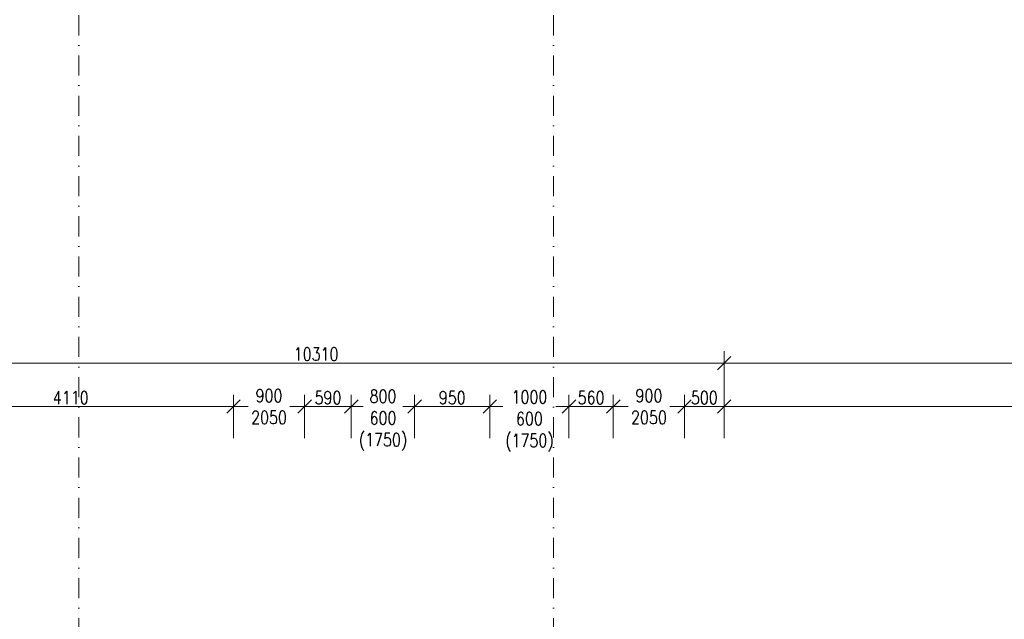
# Model space of a CAD drawing. Header units: millimetres. Extents: x -485339 to 286898, y -1189934 to 1602269.
# Tile 87 of 230: x -68625 to -56185, y -1015237 to -1007658. Entities that reach past the tile are written whole.
import ezdxf

# ---------------------------------------------------------------- set-up
doc = ezdxf.new("R2010")
doc.units = ezdxf.units.MM
doc.header["$LTSCALE"] = 10
doc.linetypes.add('DASHDOT', pattern=[25.4, 12.7, -6.35, 0, -6.35])
doc.layers.get('Defpoints').update_dxf_attribs({"lineweight": 0})
doc.layers.add('St_kóty', color=132, linetype='Continuous', lineweight=18)
doc.layers.add('St_čáry_osy', color=250, linetype='DASHDOT', lineweight=18)
doc.styles.get("Standard").update_dxf_attribs({"font": 'simplex.shx', "width": 0.8})
doc.dimstyles.new('stavebníM100', dxfattribs={"dimtxt": 165, "dimasz": 170, "dimexe": 150, "dimexo": 100, "dimgap": 30, "dimtad": 1, "dimdec": 0, "dimtxsty": 'Standard', "dimblk": 'OBLIQUE', "dimcen": -2.5, "dimdle": 150, "dimclrd": 256, "dimclre": 256, "dimclrt": 256, "dimadec": 4, "dimazin": 0, "dimtfac": 1, "dimtdec": 0, "dimtmove": 2, "dimatfit": 3, "dimldrblk": 'OBLIQUE', "dimfxl": 400, "dimfxlon": 1, "dimlwd": -1, "dimlwe": -1, "dimarcsym": 0})

# ---------------------------------------------------------------- blocks, each defined once
blk = doc.blocks.new('_OBLIQUE')
at = {"color": 0, "linetype": 'ByBlock'}
blk.add_line((-0.5, -0.5), (0.5, 0.5), dxfattribs=at)
blk = doc.blocks.new('*D5771')
at = {"layer": 'Defpoints', "color": 0}
for p in [(-43625, -992923), (-40393, -992923), (-59739, -1042046)]:
    blk.add_point(p, dxfattribs=at)
at = {"layer": 'St_kóty'}
for p, q in [((-40393, -1042196), (-40393, -992773)), ((-40793, -992923), (-40243, -992923)), ((-40793, -1042046), (-40243, -1042046))]:
    blk.add_line(p, q, dxfattribs=at)
at = {"layer": 'St_kóty', "linetype": 'ByBlock', "xscale": 170, "yscale": 170, "zscale": 170}
for p, rotation in [((-40393, -992923), 90), ((-40393, -1042046), 270)]:
    blk.add_blockref('_OBLIQUE', p, dxfattribs=dict(at, rotation=rotation))
at = {"layer": 'St_kóty', "insert": (-40506, -1017484), "char_height": 165, "attachment_point": 5, "rotation": 90}
blk.add_mtext('49123', dxfattribs=at)
blk = doc.blocks.new('*D5783')
at = {"layer": 'Defpoints', "color": 0}
for p in [(-43625, -992923), (-59725, -1060478), (-38949, -1060478)]:
    blk.add_point(p, dxfattribs=at)
at = {"layer": 'St_kóty'}
for p, q in [((-38949, -992773), (-38949, -1060628)), ((-39349, -992923), (-38799, -992923)), ((-39349, -1060478), (-38799, -1060478))]:
    blk.add_line(p, q, dxfattribs=at)
at = {"layer": 'St_kóty', "linetype": 'ByBlock', "xscale": 170, "yscale": 170, "zscale": 170}
for p, rotation in [((-38949, -992923), 90), ((-38949, -1060478), 270)]:
    blk.add_blockref('_OBLIQUE', p, dxfattribs=dict(at, rotation=rotation))
at = {"layer": 'St_kóty', "insert": (-39061, -1026700), "char_height": 165, "attachment_point": 5, "rotation": 90}
blk.add_mtext('67555', dxfattribs=at)
blk = doc.blocks.new('*D5910')
at = {"layer": 'Defpoints', "color": 0}
for p in [(-59725, -1011998), (-70035, -1014219), (-59725, -1014219)]:
    blk.add_point(p, dxfattribs=at)
at = {"layer": 'St_kóty'}
for p, q in [((-70035, -1012398), (-70035, -1011848)), ((-59725, -1012398), (-59725, -1011848)), ((-70185, -1011998), (-59575, -1011998))]:
    blk.add_line(p, q, dxfattribs=at)
at = {"layer": 'St_kóty', "linetype": 'ByBlock', "xscale": 170, "yscale": 170, "zscale": 170, "rotation": 180}
blk.add_blockref('_OBLIQUE', (-70035, -1011998), dxfattribs=at)
at = {"layer": 'St_kóty', "linetype": 'ByBlock', "xscale": 170, "yscale": 170, "zscale": 170}
blk.add_blockref('_OBLIQUE', (-59725, -1011998), dxfattribs=at)
at = {"layer": 'St_kóty', "insert": (-64880, -1011885), "char_height": 165, "attachment_point": 5}
blk.add_mtext('10310', dxfattribs=at)
blk = doc.blocks.new('*D5911')
at = {"layer": 'Defpoints', "color": 0}
for p in [(-49035, -1011998), (-59725, -1014219), (-49035, -1015519)]:
    blk.add_point(p, dxfattribs=at)
at = {"layer": 'St_kóty'}
for p, q in [((-59725, -1012398), (-59725, -1011848)), ((-49035, -1012398), (-49035, -1011848)), ((-59875, -1011998), (-48885, -1011998))]:
    blk.add_line(p, q, dxfattribs=at)
at = {"layer": 'St_kóty', "linetype": 'ByBlock', "xscale": 170, "yscale": 170, "zscale": 170, "rotation": 180}
blk.add_blockref('_OBLIQUE', (-59725, -1011998), dxfattribs=at)
at = {"layer": 'St_kóty', "linetype": 'ByBlock', "xscale": 170, "yscale": 170, "zscale": 170}
blk.add_blockref('_OBLIQUE', (-49035, -1011998), dxfattribs=at)
at = {"layer": 'St_kóty', "insert": (-54380, -1011885), "char_height": 165, "attachment_point": 5}
blk.add_mtext('10690', dxfattribs=at)
blk = doc.blocks.new('*D5932')
at = {"layer": 'Defpoints', "color": 0}
for p in [(-65925, -1012548), (-70035, -1015231), (-65925, -1015231)]:
    blk.add_point(p, dxfattribs=at)
at = {"layer": 'St_kóty'}
for p, q in [((-70035, -1012948), (-70035, -1012398)), ((-65925, -1012948), (-65925, -1012398)), ((-70185, -1012548), (-65775, -1012548))]:
    blk.add_line(p, q, dxfattribs=at)
at = {"layer": 'St_kóty', "linetype": 'ByBlock', "xscale": 170, "yscale": 170, "zscale": 170, "rotation": 180}
blk.add_blockref('_OBLIQUE', (-70035, -1012548), dxfattribs=at)
at = {"layer": 'St_kóty', "linetype": 'ByBlock', "xscale": 170, "yscale": 170, "zscale": 170}
blk.add_blockref('_OBLIQUE', (-65925, -1012548), dxfattribs=at)
at = {"layer": 'St_kóty', "insert": (-67980, -1012435), "char_height": 165, "attachment_point": 5}
blk.add_mtext('4110', dxfattribs=at)
blk = doc.blocks.new('*D5933')
at = {"layer": 'Defpoints', "color": 0}
for p in [(-65025, -1012548), (-65925, -1015231), (-65025, -1015231)]:
    blk.add_point(p, dxfattribs=at)
at = {"layer": 'St_kóty'}
for p, q in [((-65925, -1012948), (-65925, -1012398)), ((-65025, -1012948), (-65025, -1012398)), ((-66075, -1012548), (-65737, -1012548)), ((-64875, -1012548), (-65212, -1012548))]:
    blk.add_line(p, q, dxfattribs=at)
at = {"layer": 'St_kóty', "linetype": 'ByBlock', "xscale": 170, "yscale": 170, "zscale": 170, "rotation": 180}
blk.add_blockref('_OBLIQUE', (-65925, -1012548), dxfattribs=at)
at = {"layer": 'St_kóty', "linetype": 'ByBlock', "xscale": 170, "yscale": 170, "zscale": 170}
blk.add_blockref('_OBLIQUE', (-65025, -1012548), dxfattribs=at)
at = {"layer": 'St_kóty', "insert": (-65475, -1012548), "char_height": 165, "attachment_point": 5}
blk.add_mtext('900\\P2050', dxfattribs=at)
blk = doc.blocks.new('*D5934')
at = {"layer": 'Defpoints', "color": 0}
for p in [(-64435, -1012548), (-65025, -1015231), (-64435, -1015231)]:
    blk.add_point(p, dxfattribs=at)
at = {"layer": 'St_kóty'}
for p, q in [((-65025, -1012948), (-65025, -1012398)), ((-64435, -1012948), (-64435, -1012398)), ((-65175, -1012548), (-64285, -1012548))]:
    blk.add_line(p, q, dxfattribs=at)
at = {"layer": 'St_kóty', "linetype": 'ByBlock', "xscale": 170, "yscale": 170, "zscale": 170, "rotation": 180}
blk.add_blockref('_OBLIQUE', (-65025, -1012548), dxfattribs=at)
at = {"layer": 'St_kóty', "linetype": 'ByBlock', "xscale": 170, "yscale": 170, "zscale": 170}
blk.add_blockref('_OBLIQUE', (-64435, -1012548), dxfattribs=at)
at = {"layer": 'St_kóty', "insert": (-64730, -1012435), "char_height": 165, "attachment_point": 5}
blk.add_mtext('590', dxfattribs=at)
blk = doc.blocks.new('*D5935')
at = {"layer": 'Defpoints', "color": 0}
for p in [(-63635, -1012548), (-64435, -1015231), (-63635, -1015231)]:
    blk.add_point(p, dxfattribs=at)
at = {"layer": 'St_kóty'}
for p, q in [((-64435, -1012948), (-64435, -1012398)), ((-63635, -1012948), (-63635, -1012398)), ((-64585, -1012548), (-64370, -1012548)), ((-63485, -1012548), (-63700, -1012548))]:
    blk.add_line(p, q, dxfattribs=at)
at = {"layer": 'St_kóty', "linetype": 'ByBlock', "xscale": 170, "yscale": 170, "zscale": 170, "rotation": 180}
blk.add_blockref('_OBLIQUE', (-64435, -1012548), dxfattribs=at)
at = {"layer": 'St_kóty', "linetype": 'ByBlock', "xscale": 170, "yscale": 170, "zscale": 170}
blk.add_blockref('_OBLIQUE', (-63635, -1012548), dxfattribs=at)
at = {"layer": 'St_kóty', "insert": (-64035, -1012720), "char_height": 165, "attachment_point": 5}
blk.add_mtext('800\\P600\\P(1750)', dxfattribs=at)
blk = doc.blocks.new('*D5936')
at = {"layer": 'Defpoints', "color": 0}
for p in [(-62685, -1012548), (-63635, -1015231), (-62685, -1015231)]:
    blk.add_point(p, dxfattribs=at)
at = {"layer": 'St_kóty'}
for p, q in [((-63635, -1012948), (-63635, -1012398)), ((-62685, -1012948), (-62685, -1012398)), ((-63785, -1012548), (-62535, -1012548))]:
    blk.add_line(p, q, dxfattribs=at)
at = {"layer": 'St_kóty', "linetype": 'ByBlock', "xscale": 170, "yscale": 170, "zscale": 170, "rotation": 180}
blk.add_blockref('_OBLIQUE', (-63635, -1012548), dxfattribs=at)
at = {"layer": 'St_kóty', "linetype": 'ByBlock', "xscale": 170, "yscale": 170, "zscale": 170}
blk.add_blockref('_OBLIQUE', (-62685, -1012548), dxfattribs=at)
at = {"layer": 'St_kóty', "insert": (-63160, -1012435), "char_height": 165, "attachment_point": 5}
blk.add_mtext('950', dxfattribs=at)
blk = doc.blocks.new('*D5937')
at = {"layer": 'Defpoints', "color": 0}
for p in [(-61685, -1012548), (-62685, -1015231), (-61685, -1015231)]:
    blk.add_point(p, dxfattribs=at)
at = {"layer": 'St_kóty'}
for p, q in [((-62685, -1012948), (-62685, -1012398)), ((-61685, -1012948), (-61685, -1012398)), ((-62835, -1012548), (-62520, -1012548)), ((-61535, -1012548), (-61850, -1012548))]:
    blk.add_line(p, q, dxfattribs=at)
at = {"layer": 'St_kóty', "linetype": 'ByBlock', "xscale": 170, "yscale": 170, "zscale": 170, "rotation": 180}
blk.add_blockref('_OBLIQUE', (-62685, -1012548), dxfattribs=at)
at = {"layer": 'St_kóty', "linetype": 'ByBlock', "xscale": 170, "yscale": 170, "zscale": 170}
blk.add_blockref('_OBLIQUE', (-61685, -1012548), dxfattribs=at)
at = {"layer": 'St_kóty', "insert": (-62185, -1012729), "char_height": 165, "attachment_point": 5}
blk.add_mtext('1000\\P600\\P(1750)', dxfattribs=at)
blk = doc.blocks.new('*D5938')
at = {"layer": 'Defpoints', "color": 0}
for p in [(-61125, -1012548), (-61685, -1015231), (-61125, -1015230)]:
    blk.add_point(p, dxfattribs=at)
at = {"layer": 'St_kóty'}
for p, q in [((-61685, -1012948), (-61685, -1012398)), ((-61125, -1012948), (-61125, -1012398)), ((-61835, -1012548), (-60975, -1012548))]:
    blk.add_line(p, q, dxfattribs=at)
at = {"layer": 'St_kóty', "linetype": 'ByBlock', "xscale": 170, "yscale": 170, "zscale": 170, "rotation": 180}
blk.add_blockref('_OBLIQUE', (-61685, -1012548), dxfattribs=at)
at = {"layer": 'St_kóty', "linetype": 'ByBlock', "xscale": 170, "yscale": 170, "zscale": 170}
blk.add_blockref('_OBLIQUE', (-61125, -1012548), dxfattribs=at)
at = {"layer": 'St_kóty', "insert": (-61405, -1012435), "char_height": 165, "attachment_point": 5}
blk.add_mtext('560', dxfattribs=at)
blk = doc.blocks.new('*D5939')
at = {"layer": 'Defpoints', "color": 0}
for p in [(-60225, -1012548), (-61125, -1015230), (-60225, -1015230)]:
    blk.add_point(p, dxfattribs=at)
at = {"layer": 'St_kóty'}
for p, q in [((-61125, -1012948), (-61125, -1012398)), ((-60225, -1012948), (-60225, -1012398)), ((-61275, -1012548), (-60937, -1012548)), ((-60075, -1012548), (-60412, -1012548))]:
    blk.add_line(p, q, dxfattribs=at)
at = {"layer": 'St_kóty', "linetype": 'ByBlock', "xscale": 170, "yscale": 170, "zscale": 170, "rotation": 180}
blk.add_blockref('_OBLIQUE', (-61125, -1012548), dxfattribs=at)
at = {"layer": 'St_kóty', "linetype": 'ByBlock', "xscale": 170, "yscale": 170, "zscale": 170}
blk.add_blockref('_OBLIQUE', (-60225, -1012548), dxfattribs=at)
at = {"layer": 'St_kóty', "insert": (-60675, -1012548), "char_height": 165, "attachment_point": 5}
blk.add_mtext('900\\P2050', dxfattribs=at)
blk = doc.blocks.new('*D5940')
at = {"layer": 'Defpoints', "color": 0}
for p in [(-59725, -1012548), (-60225, -1015230), (-59725, -1015230)]:
    blk.add_point(p, dxfattribs=at)
at = {"layer": 'St_kóty'}
for p, q in [((-60225, -1012948), (-60225, -1012398)), ((-59725, -1012948), (-59725, -1012398)), ((-60375, -1012548), (-59575, -1012548))]:
    blk.add_line(p, q, dxfattribs=at)
at = {"layer": 'St_kóty', "linetype": 'ByBlock', "xscale": 170, "yscale": 170, "zscale": 170, "rotation": 180}
blk.add_blockref('_OBLIQUE', (-60225, -1012548), dxfattribs=at)
at = {"layer": 'St_kóty', "linetype": 'ByBlock', "xscale": 170, "yscale": 170, "zscale": 170}
blk.add_blockref('_OBLIQUE', (-59725, -1012548), dxfattribs=at)
at = {"layer": 'St_kóty', "insert": (-59975, -1012435), "char_height": 165, "attachment_point": 5}
blk.add_mtext('500', dxfattribs=at)
blk = doc.blocks.new('*D5941')
at = {"layer": 'Defpoints', "color": 0}
for p in [(-49035, -1012548), (-59725, -1015230), (-49035, -1016531)]:
    blk.add_point(p, dxfattribs=at)
at = {"layer": 'St_kóty'}
for p, q in [((-59725, -1012948), (-59725, -1012398)), ((-49035, -1012948), (-49035, -1012398)), ((-59875, -1012548), (-48885, -1012548))]:
    blk.add_line(p, q, dxfattribs=at)
at = {"layer": 'St_kóty', "linetype": 'ByBlock', "xscale": 170, "yscale": 170, "zscale": 170, "rotation": 180}
blk.add_blockref('_OBLIQUE', (-59725, -1012548), dxfattribs=at)
at = {"layer": 'St_kóty', "linetype": 'ByBlock', "xscale": 170, "yscale": 170, "zscale": 170}
blk.add_blockref('_OBLIQUE', (-49035, -1012548), dxfattribs=at)
at = {"layer": 'St_kóty', "insert": (-54380, -1012435), "char_height": 165, "attachment_point": 5}
blk.add_mtext('10690', dxfattribs=at)

msp = doc.modelspace()

# ---------------------------------------------------------------- linework, layer by layer
at = {"layer": 'St_čáry_osy', "ltscale": 2}
for points in [[(-67879.9, -1040882.6), (-67879.9, -992785.6)], [(-61879.9, -1040882.6), (-61879.9, -992785.6)]]:
    msp.add_lwpolyline(points, dxfattribs=at)

# ---------------------------------------------------------------- dimensions: what is measured, and where the dimension line sits
at = {"layer": 'St_kóty'}
for base, p1, p2, picture, middle in [((-40393.4, -992922.8), (-59739.4, -1042045.8), (-43625.2, -992922.8), '*D5771', (-40505.9, -1017484.3)), ((-38948.9, -1060477.6), (-43625.2, -992922.8), (-59724.9, -1060477.6), '*D5783', (-39061.4, -1026700.2))]:
    dim = msp.add_linear_dim(base=base, p1=p1, p2=p2, angle=90, dimstyle='stavebníM100', dxfattribs=at)
    dim.commit()
    dim.dimension.update_dxf_attribs({"geometry": picture, "text_midpoint": middle})
for base, p1, p2, picture, middle in [((-59724.9, -1011998), (-70034.9, -1014218.7), (-59724.9, -1014218.7), '*D5910', (-64879.9, -1011885.5)), ((-49034.9, -1011998), (-59724.9, -1014218.7), (-49034.9, -1015518.7), '*D5911', (-54379.9, -1011885.5)), ((-65924.9, -1012548), (-70034.9, -1015231.2), (-65924.9, -1015231.2), '*D5932', (-67979.9, -1012435.5)), ((-64434.9, -1012548), (-65024.9, -1015231.2), (-64434.9, -1015231.2), '*D5934', (-64729.9, -1012435.5)), ((-62684.9, -1012548), (-63634.9, -1015231.2), (-62684.9, -1015231.2), '*D5936', (-63159.9, -1012435.5)), ((-61124.9, -1012548), (-61684.9, -1015231.2), (-61124.9, -1015230.4), '*D5938', (-61404.9, -1012435.5)), ((-59724.9, -1012548), (-60224.9, -1015230.4), (-59724.9, -1015230.4), '*D5940', (-59974.9, -1012435.5)), ((-49034.9, -1012548), (-59724.9, -1015230.4), (-49034.9, -1016531.2), '*D5941', (-54379.9, -1012435.5))]:
    dim = msp.add_linear_dim(base=base, p1=p1, p2=p2, dimstyle='stavebníM100', dxfattribs=at)
    dim.commit()
    dim.dimension.update_dxf_attribs({"geometry": picture, "text_midpoint": middle})
for base, p1, p2, text, picture, middle in [((-65024.9, -1012548), (-65924.9, -1015231.2), (-65024.9, -1015231.2), '<>\\P2050', '*D5933', (-65474.9, -1012548)), ((-63634.9, -1012548), (-64434.9, -1015231.2), (-63634.9, -1015231.2), '<>\\P600\\P(1750)', '*D5935', (-64034.9, -1012719.8)), ((-61684.9, -1012548), (-62684.9, -1015231.2), (-61684.9, -1015231.2), '<>\\P600\\P(1750)', '*D5937', (-62184.9, -1012729)), ((-60224.9, -1012548), (-61124.9, -1015230.4), (-60224.9, -1015230.4), '<>\\P2050', '*D5939', (-60674.9, -1012548))]:
    dim = msp.add_linear_dim(base=base, p1=p1, p2=p2, text=text, dimstyle='stavebníM100', override={"dimtxsty": 'Standard'}, dxfattribs=at)
    dim.commit()
    dim.dimension.update_dxf_attribs({"geometry": picture, "text_midpoint": middle, "dimtype": 160})

doc.saveas('drawing.dxf')
